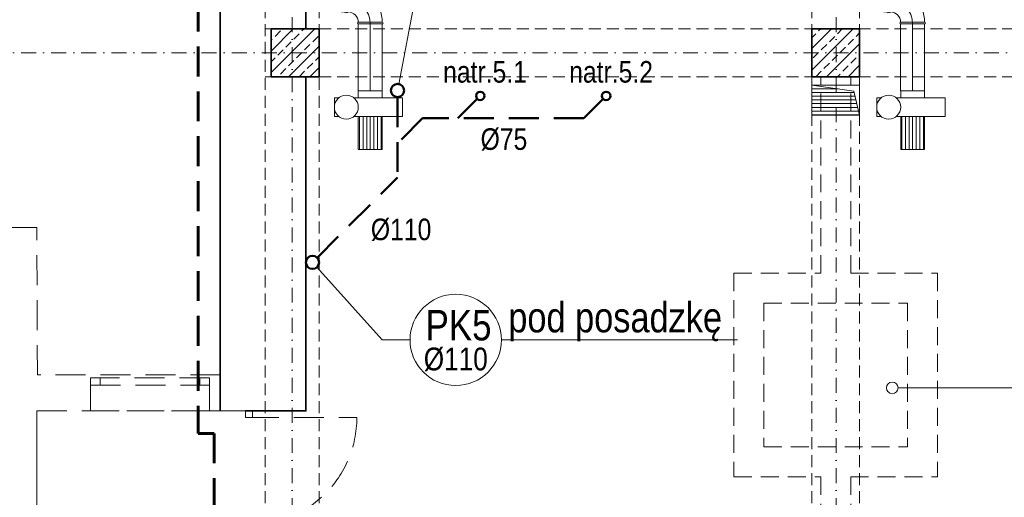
# Model space of a CAD drawing. Header units: millimetres. Extents: x -96593 to 66336, y -23969 to 7139.
# Tile 236 of 256: x -76109 to -75287, y -5224 to -4826. Entities that reach past the tile are written whole.
import ezdxf

# ---------------------------------------------------------------- set-up
doc = ezdxf.new("R2010")
doc.units = ezdxf.units.MM
for name, pattern in [('DASHDOT', [1, 0.5, -0.25, 0, -0.25]), ('DASHED', [0.75, 0.5, -0.25]), ('DASHEDX2', [1.5, 1, -0.5])]:
    doc.linetypes.add(name, pattern=pattern)
for name, color, linetype, lineweight in [('!MARIUSZ', 220, 'Continuous', 35), ('BA_KS_ist.', 34, 'Continuous', 50), ('MM_KS_OPISY', 7, 'Continuous', 9), ('mm_punktwstawienia', 1, 'Continuous', 50), ('mm_went_opis', 7, 'Continuous', 15), ('mm_wentylacja_bloki', 7, 'Continuous', 18), ('PG_KONSTRUKCJA', 5, 'Continuous', 35), ('PG_OSIE', 1, 'DASHDOT', 18), ('PG_PODCIĄGI', 1, 'DASHED', 18), ('PG_PRZERYWANE_ŚREDNIE', 1, 'DASHEDX2', 18), ('PG_SZRAF', 1, 'Continuous', 18), ('PG_WENTYLACJA', 1, 'Continuous', 18), ('PG_ŚCIANY_SŁUPY', 4, 'Continuous', 35)]:
    doc.layers.add(name, color=color, linetype=linetype, lineweight=lineweight)
doc.styles.get("Standard").update_dxf_attribs({"font": 'arial.ttf'})

# ---------------------------------------------------------------- blocks, each defined once
blk = doc.blocks.new('went odciąg')
at = {"layer": 'mm_wentylacja_bloki'}
for p, q in [((3341.34, -129.46), (3325.84, -129.46)), ((3325.84, -129.46), (3325.84, -133.14)), ((3341.34, -133.14), (3341.34, -129.46)), ((3325.84, -145.78), (3325.84, -186.46)), ((3341.34, -186.46), (3341.34, -145.78)), ((3325.84, -149.46), (3298.34, -149.46)), ((3298.34, -169.46), (3298.34, -149.46)), ((3298.34, -150.46), (3325.84, -150.46)), ((3298.34, -153.46), (3325.84, -153.46)), ((3341.34, -149.46), (3347.34, -149.46)), ((3347.34, -149.46), (3347.34, -169.46)), ((3298.34, -156.46), (3325.84, -156.46)), ((3298.34, -159.46), (3325.84, -159.46)), ((3298.34, -162.46), (3325.84, -162.46)), ((3298.34, -165.46), (3325.84, -165.46)), ((3298.34, -168.46), (3325.84, -168.46)), ((3325.84, -169.46), (3298.34, -169.46)), ((3347.34, -169.46), (3341.34, -169.46)), ((3341.34, -186.46), (3325.84, -186.46))]:
    blk.add_line(p, q, dxfattribs=at)
blk.add_circle((3333.59, -139.46), 10, dxfattribs=at)
blk = doc.blocks.new('przyłącze spalin')
at = {"layer": 'mm_wentylacja_bloki'}
for p, q in [((6939.46, -1249.37), (6939.46, -1305.1)), ((6971.46, -1352.2), (6969.46, -1346.5)), ((6979.46, -1345.1), (6979.46, -1353.6)), ((6989.46, -1346.5), (6987.46, -1352.2))]:
    blk.add_line(p, q, dxfattribs=at)
blk.add_lwpolyline([(6929.46, -1249.37), (6949.46, -1249.37), (6949.46, -1305.1), (6929.46, -1305.1)], close=True, dxfattribs=at)
for points in [[(6949.46, -1305.1), (6929.46, -1305.1, 1), (6929.46, -1306.5), (6949.46, -1306.5, 1)], [(6959.46, -1315.1), (6959.46, -1335.1, -1), (6958.06, -1335.1), (6958.06, -1315.1, -1)], [(6959.46, -1335.1), (6959.46, -1315.1, -1), (6960.86, -1315.1), (6960.86, -1335.1, -1)], [(6969.46, -1345.1), (6989.46, -1345.1, 1), (6989.46, -1343.7), (6969.46, -1343.7, 1)], [(6989.46, -1345.1), (6969.46, -1345.1, 1), (6969.46, -1346.5), (6989.46, -1346.5, 1)], [(6971.46, -1353.6), (6987.46, -1353.6, 1), (6987.46, -1352.2), (6971.46, -1352.2, 1)]]:
    blk.add_lwpolyline(points, format="xyb", close=True, dxfattribs=at)
for centre, radius, start, end in [((6959.46, -1305.1), 20, 180, 270), ((6958.06, -1306.5), 28.6, 180, 270), ((6958.06, -1306.5), 8.6, 180, 270), ((6960.86, -1343.7), 28.6, 0, 90), ((6959.46, -1345.1), 20, 0, 90), ((6960.86, -1343.7), 8.6, 0, 90)]:
    blk.add_arc(centre, radius, start, end, dxfattribs=at)
for p in [(6939.46, -1305.1), (6939.46, -1305.1), (6959.46, -1325.1), (6959.46, -1325.1)]:
    blk.add_point(p, dxfattribs=at)
blk = doc.blocks.new('A$C243F7E6F')
at = {"layer": 'PG_SZRAF'}
h = blk.add_hatch(dxfattribs=at)
h.set_pattern_fill('ANSI33', color=256, scale=2)
h.set_pattern_definition([(45, (-6891.598, -2675.306), (-8.980256, 8.980256), []), (45, (-6882.618, -2675.306), (-8.980256, 8.980256), [6.35, -3.175])])
h.paths.add_polyline_path([(0, 0), (40, 0), (40, -40), (0, -40)])
at = {"layer": 'PG_KONSTRUKCJA'}
blk.add_lwpolyline([(0, 0), (40, 0), (40, -40), (0, -40), (0, 0)], dxfattribs=at)
blk = doc.blocks.new('A$C2E197AD3')
at = {"layer": 'PG_WENTYLACJA'}
h = blk.add_hatch(dxfattribs=at)
h.set_pattern_fill('ANSI31', color=252, scale=0.97, angle=135)
h.set_pattern_definition([(180, (-5151.205, 2384.805), (-2e-16, -3.07975), [])])
h.paths.add_polyline_path([(1415.84, 2275.5), (1380.84, 2280.5), (1380.84, 2255.5), (1420.84, 2255.5)])
at = {"layer": '!MARIUSZ', "color": 252, "linetype": 'DASHED', "lineweight": 0, "ltscale": 50}
for p, q in [((887.34, 2008.5), (908.34, 2008.5)), ((908.34, 2008.5), (914.34, 2008.5)), ((908.34, 2003), (908.34, 2008.5)), ((914.34, 2008.5), (914.34, 2003)), ((914.34, 2003), (908.34, 2003))]:
    blk.add_line(p, q, dxfattribs=at)
at = {"layer": '!MARIUSZ', "color": 252, "linetype": 'DASHED', "lineweight": 0, "ltscale": 50, "extrusion": (0, 0, -1)}
blk.add_line((911.34, 2003), (1001.34, 2003), dxfattribs=at)
at = {"layer": '!MARIUSZ', "color": 252, "linetype": 'DASHED', "lineweight": 0, "ltscale": 50}
for points in [[(887.59, 2038.5), (734.84, 2038.5), (734.34, 2161.5), (674.84, 2161.5), (674.84, 2154), (676.84, 2154), (676.84, 2131.5), (705.84, 2131.5), (705.84, 1516), (734.34, 1516), (734.34, 2008.5), (887.34, 2008.5), (887.59, 2038.5)], [(878.18, 2008.5), (779.18, 2008.5), (779.18, 2038.5)], [(887.34, 2008.5), (878.34, 2008.5), (878.34, 2038.5)], [(779.18, 2036.08), (779.18, 2030.08), (878.34, 2030.08), (878.34, 2036.08), (779.18, 2036.08)], [(734.34, 2008.5), (734.34, 1536.5), (889.34, 1536.5)]]:
    blk.add_lwpolyline(points, dxfattribs=at)
for points in [[(779.18, 2036.08), (787.18, 2036.08), (787.18, 2030.08), (779.18, 2030.08)], [(870.34, 2036.08), (878.34, 2036.08), (878.34, 2030.08), (870.34, 2030.08)]]:
    blk.add_lwpolyline(points, close=True, dxfattribs=at)
at = {"layer": '!MARIUSZ', "color": 252, "linetype": 'DASHED', "lineweight": 0, "ltscale": 50, "extrusion": (0, 0, -1)}
blk.add_arc((-911.34, 2003), 90, 180, 270, dxfattribs=at)
at = {"layer": 'mm_went_opis', "color": 252}
blk.add_line((1740.86, 2027.71), (1452.87, 2027.71), dxfattribs=at)
blk.add_circle((1448.01, 2027.71), 4.86, dxfattribs=at)
at = {"layer": 'PG_OSIE', "color": 252, "ltscale": 25}
for points in [[(947.34, 3165.56), (947.34, 314.74)], [(1401.34, 3165.56), (1401.34, 314.74)], [(696.17, 2307.5), (2976.42, 2307.5)]]:
    blk.add_lwpolyline(points, dxfattribs=at)
at = {"layer": 'PG_PODCIĄGI', "color": 252, "ltscale": 30}
for p, q in [((1388.34, 2123.5), (1388.34, 2287.5)), ((1413.34, 2123.5), (1413.34, 2287.5)), ((1315.84, 2123.5), (1388.34, 2123.5)), ((1315.84, 2123.5), (1315.84, 1953.5)), ((1413.34, 2123.5), (1485.84, 2123.5)), ((1485.84, 2123.5), (1485.84, 1953.5)), ((1340.84, 2098.5), (1460.84, 2098.5)), ((1340.84, 2098.5), (1340.84, 1978.5)), ((1460.84, 2098.5), (1460.84, 1978.5)), ((1340.84, 1978.5), (1460.84, 1978.5)), ((1315.84, 1953.5), (1388.34, 1953.5)), ((1388.34, 1953.5), (1388.34, 1729.25)), ((1413.34, 1953.5), (1485.84, 1953.5)), ((1413.34, 1953.5), (1413.34, 1729.25))]:
    blk.add_line(p, q, dxfattribs=at)
at = {"layer": 'PG_PODCIĄGI', "color": 252, "ltscale": 20}
for points in [[(924.84, 2946.5), (924.84, 472.5)], [(969.84, 2946.5), (969.84, 472.5)], [(1380.84, 2946.5), (1380.84, 472.5)], [(1420.84, 2946.5), (1420.84, 472.5)], [(924.84, 2327.5), (2778.84, 2327.5)], [(924.84, 2287.5), (2778.84, 2287.5)]]:
    blk.add_lwpolyline(points, dxfattribs=at)
at = {"layer": 'PG_PRZERYWANE_ŚREDNIE', "color": 252, "lineweight": 60, "ltscale": 25}
blk.add_lwpolyline([(869.01, 2987.77), (869.01, 1989.75), (882.25, 1989.75), (882.25, 1387.55)], dxfattribs=at)
at = {"layer": 'PG_WENTYLACJA', "color": 252}
for p, q in [((1380.84, 2280.5), (1415.84, 2275.5)), ((1415.84, 2275.5), (1420.84, 2255.5))]:
    blk.add_line(p, q, dxfattribs=at)
blk.add_lwpolyline([(1380.84, 2280.5), (1420.84, 2280.5), (1420.84, 2255.5), (1380.84, 2255.5)], close=True, dxfattribs=at)
at = {"layer": 'PG_ŚCIANY_SŁUPY', "color": 252}
for points in [[(887.34, 2949.5), (887.34, 2008.5)], [(908.34, 2008.5), (928.84, 2008.5), (958.84, 2008.5), (958.84, 2287.5), (969.84, 2287.5), (969.84, 2327.5), (958.84, 2327.5), (958.84, 2877.5), (972.59, 2877.5), (972.59, 2885.5), (974.34, 2885.5)]]:
    blk.add_lwpolyline(points, dxfattribs=at)
at = {"layer": 'PG_KONSTRUKCJA', "color": 252}
for p in [(929.84, 2327.5), (1380.84, 2327.5)]:
    blk.add_blockref('A$C243F7E6F', p, dxfattribs=at)

msp = doc.modelspace()

# ---------------------------------------------------------------- linework, layer by layer
at = {"layer": 'BA_KS_ist.', "linetype": 'DASHED', "ltscale": 50}
for p, q in [((-75793.62, -4890.24), (-75793.62, -4957.24)), ((-75727.1, -4891.72), (-75743.33, -4907.95)), ((-75622.1, -4891.72), (-75638.33, -4907.95)), ((-75772.71, -4907.95), (-75793.62, -4928.87)), ((-75638.33, -4907.95), (-75772.71, -4907.95)), ((-75860.73, -5024.35), (-75793.62, -4957.24))]:
    msp.add_line(p, q, dxfattribs=at)
at = {"layer": 'BA_KS_ist.', "linetype": 'Continuous', "ltscale": 25}
for centre, radius in [((-75793.62, -4884.74), 5.5), ((-75724.62, -4889.24), 3.5), ((-75619.62, -4889.24), 3.5), ((-75864.62, -5028.24), 5.5)]:
    msp.add_circle(centre, radius, dxfattribs=at)
at = {"layer": 'MM_KS_OPISY'}
for p, q in [((-75772.68, -4774.06), (-75792.6, -4879.34)), ((-75806.61, -5092.98), (-75860.95, -5032.34)), ((-75783.21, -5092.98), (-75806.61, -5092.98)), ((-75707.01, -5092.98), (-75510.06, -5092.98))]:
    msp.add_line(p, q, dxfattribs=at)
msp.add_circle((-75745.11, -5092.98), 38.1, dxfattribs=at)

# ---------------------------------------------------------------- block references
at = {"layer": 'mm_punktwstawienia', "lineweight": 60}
msp.add_blockref('A$C2E197AD3', (-76828.96, -7160.74), dxfattribs=at)
at = {"layer": 'mm_wentylacja_bloki'}
for name, p, rotation in [('przyłącze spalin', (-68876.93, -6134.26), 180), ('przyłącze spalin', (-68424.46, -6134.26), 180), ('went odciąg', (-75975.84, -8232.24), 89.99999999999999), ('went odciąg', (-75523.37, -8232.24), 89.99999999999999)]:
    msp.add_blockref(name, p, dxfattribs=dict(at, rotation=rotation))

# ---------------------------------------------------------------- texts
at = {"layer": 'MM_KS_OPISY', "attachment_point": 1}
for s, width, insert, char_height in [('{\\fArial Narrow|b0|i0|c238|p34;natr.5.1}', 200.9859, (-75755.64, -4860.16), 18), ('{\\fArial Narrow|b0|i0|c238|p34;natr.5.2}', 200.9859, (-75650.47, -4860.16), 18), ('{\\fArial Narrow|b0|i0|c238|p34;%%C75}', 200.9859, (-75724.38, -4916.32), 18), ('{\\fArial Narrow|b0|i0|c238|p34;%%C110}', 200.9859, (-75815.91, -4991.71), 18), ('{\\fArial Narrow|b0|i0|c238|p34;pod posadzkę}', 200.9859, (-75701.26, -5061.65), 25), ('\\fArial Narrow|b0|i0|c238|p34;PK5', 0.5033, (-75770.23, -5067.99), 25.4), ('{\\fArial Narrow|b0|i0|c238|p34;%%C110}', 0.5033, (-75771.77, -5099.38), 19.05)]:
    msp.add_mtext_dynamic_manual_height_columns(s, width=width, gutter_width=1, heights=[0], dxfattribs=dict(at, insert=insert, char_height=char_height))

doc.saveas('drawing.dxf')
